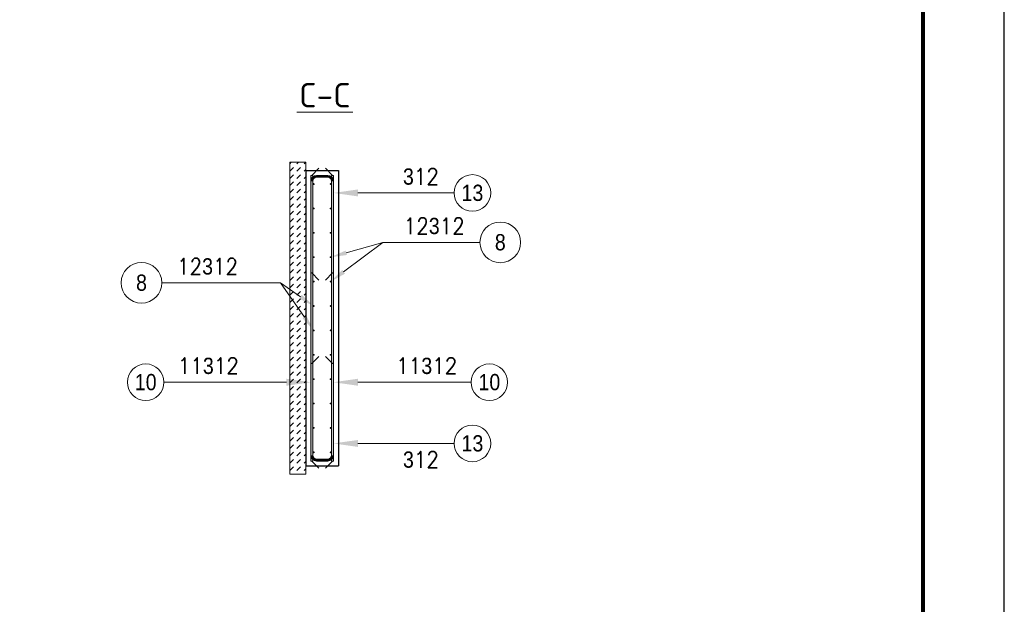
# Model space of a CAD drawing. Extents: x -44931 to -6831, y -40103 to -21469.
# Tile 9 of 10: x -13190 to -7131, y -33714 to -30119. Entities that reach past the tile are written whole.
import ezdxf

# ---------------------------------------------------------------- set-up
doc = ezdxf.new("R2010")
doc.units = 0
doc.header["$LTSCALE"] = 5
doc.header["$MEASUREMENT"] = 0
doc.layers.add('_FORMATKA', color=8, linetype='Continuous', lineweight=15, plot=False)
for name, color, linetype, lineweight in [('_RAMKA', 7, 'Continuous', 35), ('AutoCAD_Structural_Detailing_deskowanie', 2, 'Continuous', 30), ('AutoCAD_Structural_Detailing_kształt pręta', 7, 'Continuous', 13), ('AutoCAD_Structural_Detailing_opis kształtu pręta', 7, 'Continuous', 13), ('AutoCAD_Structural_Detailing_opis rozkładu', 7, 'Continuous', 13), ('AutoCAD_Structural_Detailing_pręty punktowe', 7, 'Continuous', 40), ('AutoCAD_Structural_Detailing_symbole graficzne', 7, 'Continuous', 13), ('PS_DIM', 4, 'Continuous', 13), ('PS_HATCH', 251, 'Continuous', 9)]:
    doc.layers.add(name, color=color, linetype=linetype, lineweight=lineweight)
doc.styles.add('marta_B', font='isocpeur.ttf')
doc.styles.add('r-gil', font='GIL_____.TTF', dxfattribs={"width": 0.9})
doc.styles.add('r-simplex', font='simplex.shx', dxfattribs={"width": 0.9})

# ---------------------------------------------------------------- blocks, each defined once
blk = doc.blocks.new('*U17')
at = {"layer": '_FORMATKA', "lineweight": -3}
blk.add_lwpolyline([(-750, 0), (0, 0), (0, 297), (-750, 297)], close=True, dxfattribs=at)
at = {"layer": '_RAMKA', "lineweight": -3, "const_width": 0.5}
blk.add_lwpolyline([(-720, 10), (-10, 10), (-10, 287), (-720, 287)], close=True, dxfattribs=at)

msp = doc.modelspace()

# ---------------------------------------------------------------- hatches: boundary and pattern name
at = {"layer": 'AutoCAD_Structural_Detailing_kształt pręta'}
h = msp.add_hatch(color=161, dxfattribs=at)
edge = h.paths.add_edge_path(flags=0)
edge.add_line((-11362.53, -31075.98), (-11362.53, -31087.98))
edge.add_arc((-11362.53, -31111.98), 24, 90, 180)
edge.add_line((-11386.53, -31111.98), (-11398.53, -31111.98))
edge.add_arc((-11362.53, -31111.98), 36, 450, 540, ccw=False)
for points in [[(-11398.53, -31075.98), (-11386.53, -31075.98), (-11386.53, -32832.98), (-11398.53, -32832.98)], [(-11362.53, -31087.98), (-11362.53, -31075.98), (-11294.53, -31075.98), (-11294.53, -31087.98)], [(-11270.53, -31075.98), (-11258.53, -31075.98), (-11258.53, -32832.98), (-11270.53, -32832.98)], [(-11386.53, -31675.98), (-11398.53, -31675.98), (-11398.53, -31111.98), (-11386.53, -31111.98)], [(-11270.53, -31111.98), (-11258.53, -31111.98), (-11258.53, -31675.98), (-11270.53, -31675.98)], [(-11398.53, -32232.98), (-11386.53, -32232.98), (-11386.53, -32796.98), (-11398.53, -32796.98)], [(-11258.53, -32796.98), (-11270.53, -32796.98), (-11270.53, -32232.98), (-11258.53, -32232.98)], [(-11362.53, -32832.98), (-11362.53, -32820.98), (-11294.53, -32820.98), (-11294.53, -32832.98)]]:
    msp.add_hatch(color=161, dxfattribs=at).paths.add_polyline_path(points, flags=0)
h = msp.add_hatch(color=161, dxfattribs=at)
edge = h.paths.add_edge_path(flags=0)
edge.add_line((-11258.53, -31111.98), (-11270.53, -31111.98))
edge.add_arc((-11294.53, -31111.98), 24, 0, 90)
edge.add_line((-11294.53, -31087.98), (-11294.53, -31075.98))
edge.add_arc((-11294.53, -31111.98), 36, 360, 450, ccw=False)
h = msp.add_hatch(color=161, dxfattribs=at)
edge = h.paths.add_edge_path(flags=0)
edge.add_line((-11398.53, -32796.98), (-11386.53, -32796.98))
edge.add_arc((-11362.53, -32796.98), 24, 180, 270)
edge.add_line((-11362.53, -32820.98), (-11362.53, -32832.98))
edge.add_arc((-11362.53, -32796.98), 36, 540, 630, ccw=False)
h = msp.add_hatch(color=161, dxfattribs=at)
edge = h.paths.add_edge_path(flags=0)
edge.add_line((-11294.53, -32832.98), (-11294.53, -32820.98))
edge.add_arc((-11294.53, -32796.98), 24, -90, 0)
edge.add_line((-11270.53, -32796.98), (-11258.53, -32796.98))
edge.add_arc((-11294.53, -32796.98), 36, 270, 360, ccw=False)
at = {"layer": 'AutoCAD_Structural_Detailing_opis kształtu pręta'}
for points in [[(-11258.53, -31184.18), (-11108.53, -31205.56), (-11108.53, -31162.8)], [(-11398.53, -32348.43), (-11548.53, -32327.05), (-11548.53, -32369.81)], [(-11258.53, -32348.43), (-11108.53, -32369.81), (-11108.53, -32327.05)], [(-11258.53, -32724.79), (-11108.53, -32746.17), (-11108.53, -32703.41)]]:
    msp.add_hatch(color=8, dxfattribs=at).paths.add_polyline_path(points, flags=0)
at = {"layer": 'AutoCAD_Structural_Detailing_opis rozkładu'}
for points in [[(-11276.53, -31579.48), (-11176.44, -31565.85), (-11184.24, -31538.43)], [(-11276.53, -31729.48), (-11187.99, -31680.85), (-11205.11, -31658.05)], [(-11380.53, -31879.48), (-11454.36, -31810.55), (-11470.68, -31833.92)], [(-11380.53, -32029.48), (-11426.12, -31939.35), (-11449.49, -31955.67)]]:
    msp.add_hatch(color=8, dxfattribs=at).paths.add_polyline_path(points, flags=0)
at = {"layer": 'AutoCAD_Structural_Detailing_pręty punktowe'}
h = msp.add_hatch(color=1, dxfattribs=at)
edge = h.paths.add_edge_path(flags=0)
edge.add_arc((-11380.53, -31129.48), 6, 0, 360)
h = msp.add_hatch(color=1, dxfattribs=at)
edge = h.paths.add_edge_path(flags=0)
edge.add_arc((-11276.53, -31129.48), 6, 0, 360)
h = msp.add_hatch(color=1, dxfattribs=at)
edge = h.paths.add_edge_path(flags=0)
edge.add_arc((-11380.53, -31279.48), 6, 0, 360)
h = msp.add_hatch(color=1, dxfattribs=at)
edge = h.paths.add_edge_path(flags=0)
edge.add_arc((-11276.53, -31279.48), 6, 0, 360)
h = msp.add_hatch(color=1, dxfattribs=at)
edge = h.paths.add_edge_path(flags=0)
edge.add_arc((-11380.53, -31429.48), 6, 0, 360)
h = msp.add_hatch(color=1, dxfattribs=at)
edge = h.paths.add_edge_path(flags=0)
edge.add_arc((-11276.53, -31429.48), 6, 0, 360)
h = msp.add_hatch(color=1, dxfattribs=at)
edge = h.paths.add_edge_path(flags=0)
edge.add_arc((-11380.53, -31579.48), 6, 0, 360)
h = msp.add_hatch(color=1, dxfattribs=at)
edge = h.paths.add_edge_path(flags=0)
edge.add_arc((-11276.53, -31579.48), 6, 0, 360)
h = msp.add_hatch(color=1, dxfattribs=at)
edge = h.paths.add_edge_path(flags=0)
edge.add_arc((-11380.53, -31729.48), 6, 0, 360)
h = msp.add_hatch(color=1, dxfattribs=at)
edge = h.paths.add_edge_path(flags=0)
edge.add_arc((-11276.53, -31729.48), 6, 0, 360)
h = msp.add_hatch(color=1, dxfattribs=at)
edge = h.paths.add_edge_path(flags=0)
edge.add_arc((-11380.53, -31879.48), 6, 0, 360)
h = msp.add_hatch(color=1, dxfattribs=at)
edge = h.paths.add_edge_path(flags=0)
edge.add_arc((-11276.53, -31879.48), 6, 0, 360)
h = msp.add_hatch(color=1, dxfattribs=at)
edge = h.paths.add_edge_path(flags=0)
edge.add_arc((-11380.53, -32029.48), 6, 0, 360)
h = msp.add_hatch(color=1, dxfattribs=at)
edge = h.paths.add_edge_path(flags=0)
edge.add_arc((-11276.53, -32029.48), 6, 0, 360)
h = msp.add_hatch(color=1, dxfattribs=at)
edge = h.paths.add_edge_path(flags=0)
edge.add_arc((-11380.53, -32179.48), 6, 0, 360)
h = msp.add_hatch(color=1, dxfattribs=at)
edge = h.paths.add_edge_path(flags=0)
edge.add_arc((-11276.53, -32179.48), 6, 0, 360)
h = msp.add_hatch(color=1, dxfattribs=at)
edge = h.paths.add_edge_path(flags=0)
edge.add_arc((-11380.53, -32329.48), 6, 0, 360)
h = msp.add_hatch(color=1, dxfattribs=at)
edge = h.paths.add_edge_path(flags=0)
edge.add_arc((-11276.53, -32329.48), 6, 0, 360)
h = msp.add_hatch(color=1, dxfattribs=at)
edge = h.paths.add_edge_path(flags=0)
edge.add_arc((-11380.53, -32479.48), 6, 0, 360)
h = msp.add_hatch(color=1, dxfattribs=at)
edge = h.paths.add_edge_path(flags=0)
edge.add_arc((-11276.53, -32479.48), 6, 0, 360)
h = msp.add_hatch(color=1, dxfattribs=at)
edge = h.paths.add_edge_path(flags=0)
edge.add_arc((-11380.53, -32629.48), 6, 0, 360)
h = msp.add_hatch(color=1, dxfattribs=at)
edge = h.paths.add_edge_path(flags=0)
edge.add_arc((-11276.53, -32629.48), 6, 0, 360)
h = msp.add_hatch(color=1, dxfattribs=at)
edge = h.paths.add_edge_path(flags=0)
edge.add_arc((-11380.53, -32779.48), 6, 0, 360)
h = msp.add_hatch(color=1, dxfattribs=at)
edge = h.paths.add_edge_path(flags=0)
edge.add_arc((-11276.53, -32779.48), 6, 0, 360)
at = {"layer": 'PS_HATCH'}
h = msp.add_hatch(dxfattribs=at)
h.set_pattern_fill('DASH', color=252, scale=10, angle=45)
h.set_pattern_definition([(45, (235.682, -15828.09), (4e-15, 44.90128), [31.75, -31.75])])
h.paths.add_polyline_path([(-11428.53, -32912.98), (-11528.53, -32912.98), (-11528.53, -30995.98), (-11428.53, -30995.98)])

# ---------------------------------------------------------------- linework, layer by layer
at = {"layer": 'AutoCAD_Structural_Detailing_deskowanie'}
for p, q in [((-11428.53, -31045.98, 43.12), (-11428.53, -32862.98, 43.12)), ((-11428.53, -31045.98, 43.12), (-11228.53, -31045.98, 43.12)), ((-11228.53, -31045.98, 43.12), (-11228.53, -32862.98, 43.12)), ((-11428.53, -32862.98, 43.12), (-11228.53, -32862.98, 43.12))]:
    msp.add_line(p, q, dxfattribs=at)
at = {"layer": 'AutoCAD_Structural_Detailing_kształt pręta', "color": 161}
for p, q in [((-11398.53, -31075.98), (-11398.53, -32832.98)), ((-11386.53, -31075.98), (-11398.53, -31075.98)), ((-11386.53, -31075.98), (-11386.53, -32832.98)), ((-11362.53, -31075.98), (-11294.53, -31075.98)), ((-11270.53, -31075.98), (-11270.53, -32832.98)), ((-11258.53, -31075.98), (-11270.53, -31075.98)), ((-11258.53, -31075.98), (-11258.53, -32832.98)), ((-11398.53, -31675.98), (-11398.53, -31111.98)), ((-11386.53, -31675.98), (-11386.53, -31111.98)), ((-11362.53, -31087.98), (-11294.53, -31087.98)), ((-11270.53, -31111.98), (-11270.53, -31675.98)), ((-11258.53, -31111.98), (-11258.53, -31675.98)), ((-11398.53, -31675.98), (-11386.53, -31675.98)), ((-11258.53, -31675.98), (-11270.53, -31675.98)), ((-11398.53, -32232.98), (-11398.53, -32796.98)), ((-11386.53, -32232.98), (-11398.53, -32232.98)), ((-11386.53, -32232.98), (-11386.53, -32796.98)), ((-11270.53, -32796.98), (-11270.53, -32232.98)), ((-11270.53, -32232.98), (-11258.53, -32232.98)), ((-11258.53, -32796.98), (-11258.53, -32232.98)), ((-11386.53, -32832.98), (-11398.53, -32832.98)), ((-11362.53, -32820.98), (-11294.53, -32820.98)), ((-11362.53, -32832.98), (-11294.53, -32832.98)), ((-11258.53, -32832.98), (-11270.53, -32832.98))]:
    msp.add_line(p, q, dxfattribs=at)
at = {"layer": 'AutoCAD_Structural_Detailing_kształt pręta', "color": 1, "lineweight": 0}
for p, q in [((-11392.53, -31075.98), (-11348.78, -31032.23)), ((-11264.53, -31075.98), (-11308.28, -31032.23)), ((-11392.53, -31675.98, 43.12), (-11348.78, -31719.73, 43.12)), ((-11264.53, -31675.98, 43.12), (-11308.28, -31719.73, 43.12)), ((-11392.53, -32232.98, 43.12), (-11348.78, -32189.23, 43.12)), ((-11264.53, -32232.98, 43.12), (-11308.28, -32189.23, 43.12)), ((-11392.53, -32832.98), (-11348.78, -32876.73)), ((-11264.53, -32832.98), (-11308.28, -32876.73))]:
    msp.add_line(p, q, dxfattribs=at)
at = {"layer": 'AutoCAD_Structural_Detailing_kształt pręta', "color": 161}
for centre, radius, start, end in [((-11362.53, -31111.98), 36, 90, 180), ((-11294.53, -31111.98), 36, 0, 90), ((-11362.53, -31111.98), 24, 90, 180), ((-11294.53, -31111.98), 24, 0, 90), ((-11362.53, -32796.98), 36, 180, 270), ((-11362.53, -32796.98), 24, 180, 270), ((-11294.53, -32796.98), 24, 270, 0), ((-11294.53, -32796.98), 36, 270, 0)]:
    msp.add_arc(centre, radius, start, end, dxfattribs=at)
at = {"layer": 'AutoCAD_Structural_Detailing_opis kształtu pręta', "color": 8}
for p, q in [((-10906.01, -31184.18, 43.12), (-11108.53, -31184.18)), ((-10906.01, -31184.18, 43.12), (-10516.51, -31184.18, 43.12)), ((-12301.96, -32348.43), (-11548.53, -32348.43)), ((-10412.32, -32348.43), (-11108.53, -32348.43)), ((-10906.01, -32724.79, 43.12), (-11108.53, -32724.79)), ((-10906.01, -32724.79, 43.12), (-10516.51, -32724.79, 43.12))]:
    msp.add_line(p, q, dxfattribs=at)
at = {"layer": 'AutoCAD_Structural_Detailing_opis kształtu pręta', "lineweight": 18}
for centre in [(-10404.01, -31184.18, 43.12), (-10404.01, -32724.79, 43.12)]:
    msp.add_circle(centre, 112.5, dxfattribs=at)
at = {"layer": 'AutoCAD_Structural_Detailing_opis kształtu pręta', "color": 8, "lineweight": 18}
for centre in [(-12414.46, -32348.43), (-10299.82, -32348.43)]:
    msp.add_circle(centre, 112.5, dxfattribs=at)
at = {"layer": 'AutoCAD_Structural_Detailing_opis rozkładu', "color": 8}
for p, q in [((-10954.87, -31488.05), (-11196.55, -31669.45)), ((-10954.87, -31488.05), (-11180.34, -31552.14)), ((-10954.87, -31488.05), (-10357.63, -31488.05)), ((-11585.15, -31736.61), (-12315.36, -31736.61)), ((-11585.15, -31736.61), (-11437.8, -31947.51)), ((-11585.15, -31736.61), (-11462.52, -31822.24))]:
    msp.add_line(p, q, dxfattribs=at)
at = {"layer": 'AutoCAD_Structural_Detailing_opis rozkładu', "color": 8, "lineweight": 18}
for centre in [(-10232.63, -31488.05), (-12440.36, -31736.61)]:
    msp.add_circle(centre, 125, dxfattribs=at)
at = {"layer": 'AutoCAD_Structural_Detailing_symbole graficzne', "color": 0, "lineweight": 0}
msp.add_line((-11484.51, -30688.03), (-11139.51, -30688.03), dxfattribs=at)
at = {"layer": 'PS_DIM', "ltscale": 10}
for p, q in [((-11428.53, -31045.98, 43.12), (-11428.53, -30995.98, 43.12)), ((-11428.53, -32912.98, 43.12), (-11528.53, -32912.98, 43.12))]:
    msp.add_line(p, q, dxfattribs=at)
at = {"layer": 'PS_DIM', "ltscale": 10, "elevation": 43.12}
msp.add_lwpolyline([(-11428.53, -32912.98), (-11528.53, -32912.98), (-11528.53, -30995.98), (-11428.53, -30995.98)], close=True, dxfattribs=at)

# ---------------------------------------------------------------- block references
at = {"layer": 'PS_DIM', "xscale": 50, "yscale": 50, "zscale": 50}
msp.add_blockref('*U17', (-7131.35, -40102.96), dxfattribs=at)

# ---------------------------------------------------------------- texts
at = {"layer": 'AutoCAD_Structural_Detailing_opis kształtu pręta', "color": 3, "char_height": 100, "attachment_point": 5, "style": 'r-simplex'}
for insert, rotation in [((-10720.8, -31084.18, 43.12), 360), ((-10720.8, -32824.79, 43.12), 0)]:
    msp.add_mtext('\\Fdiam;3\\Fsimplex.shx;12  ', dxfattribs=dict(at, insert=insert, rotation=rotation))
at = {"layer": 'AutoCAD_Structural_Detailing_opis kształtu pręta', "char_height": 100, "attachment_point": 5, "style": 'r-gil'}
for insert, rotation in [((-10404.01, -31184.18, 43.12), 360), ((-10404.01, -32724.79, 43.12), 0)]:
    msp.add_mtext('13', dxfattribs=dict(at, insert=insert, rotation=rotation))
at = {"layer": 'AutoCAD_Structural_Detailing_opis kształtu pręta', "color": 3, "char_height": 100, "attachment_point": 5}
for s, insert, style in [('11\\Fdiam;3\\Fsimplex.shx;12  ', (-12029.1, -32248.43), 'r-simplex'), ('11\\Fdiam;3\\Fsimplex.shx;12  ', (-10685.17, -32248.43), 'r-simplex'), ('10', (-12414.46, -32348.43), 'r-gil'), ('10', (-10299.82, -32348.43), 'r-gil')]:
    msp.add_mtext(s, dxfattribs=dict(at, insert=insert, style=style))
at = {"layer": 'AutoCAD_Structural_Detailing_opis rozkładu', "color": 3, "char_height": 100, "attachment_point": 5}
for s, insert, style in [('12\\Fdiam;3\\Fsimplex.shx;12 ', (-10639.06, -31388.05), 'r-simplex'), ('8', (-10232.63, -31488.05), 'r-gil'), ('12\\Fdiam;3\\Fsimplex.shx;12 ', (-12033.93, -31636.61), 'r-simplex'), ('8', (-12440.36, -31736.61), 'r-gil')]:
    msp.add_mtext(s, dxfattribs=dict(at, insert=insert, style=style))
at = {"layer": 'AutoCAD_Structural_Detailing_symbole graficzne', "color": 2, "insert": (-11312.01, -30583.03), "char_height": 150, "attachment_point": 5, "style": 'marta_B'}
msp.add_mtext('C-C', dxfattribs=at)

doc.saveas('drawing.dxf')
